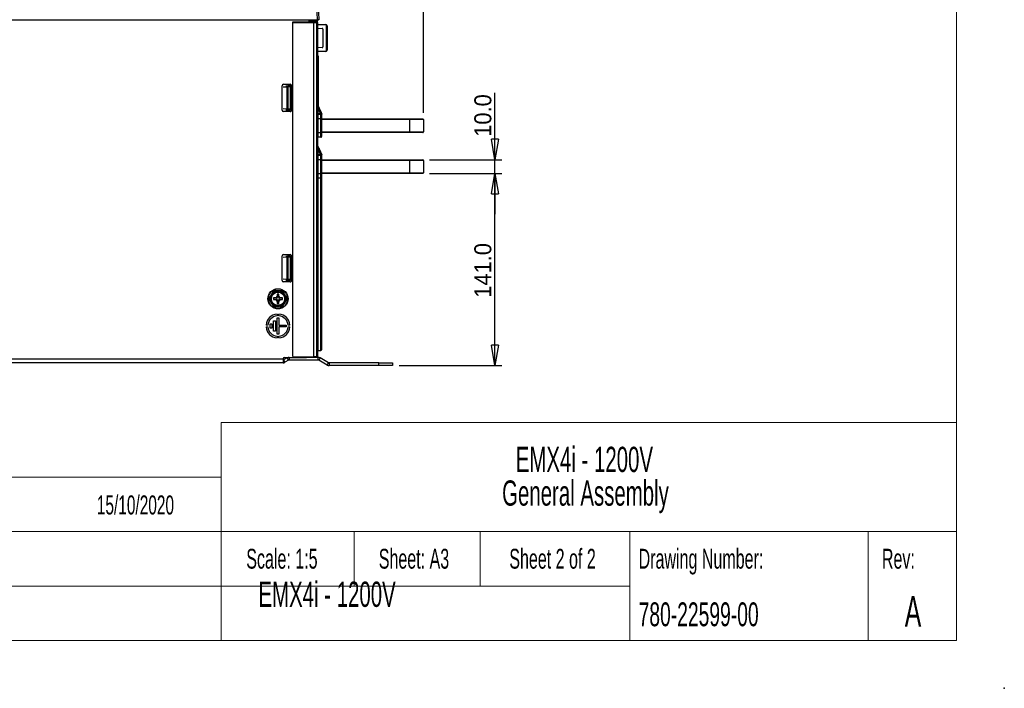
# Paper-space layout 'Sheet1' of a CAD drawing. Header units: millimetres. Extents: x 0 to 420, y 0 to 297.
# Tile 79 of 135: x 275 to 420, y 0 to 98. Entities that reach past the tile are written whole.
import ezdxf

# ---------------------------------------------------------------- set-up
doc = ezdxf.new("R2010")
doc.units = ezdxf.units.MM
doc.header["$PDSIZE"] = -1
doc.layers.add('SLD-0', color=179, linetype='Continuous')
doc.styles.add('SLDTEXTSTYLE0', font='TXT', dxfattribs={"width": 0.605})
doc.styles.add('SLDTEXTSTYLE1', font='TXT', dxfattribs={"width": 0.75})
doc.styles.add('SLDTEXTSTYLE3', font='TXT', dxfattribs={"width": 0.96})
doc.dimstyles.new('SLDDIMSTYLE1', dxfattribs={"dimtxt": 2.5, "dimasz": 3.302, "dimexe": 0, "dimexo": 0.0625, "dimtad": 1, "dimdec": 1, "dimlfac": 5, "dimrnd": 1e-09, "dimzin": 4, "dimdsep": 46, "dimtxsty": 'SLDTEXTSTYLE1', "dimblk1": 'NONE', "dimblk2": 'NONE', "dimsah": 1, "dimcen": 0.09, "dimadec": 0, "dimazin": 1, "dimtfac": 1, "dimtofl": 0, "dimtmove": 0, "dimatfit": 3, "dimldrblk": 'NONE', "dimfxl": 1, "dimfrac": 2, "dimtolj": 1, "dimtzin": 12, "dimarcsym": 0})

# ---------------------------------------------------------------- blocks, each defined once
blk = doc.blocks.new('SW_NOTE_0_1')
at = {"layer": 'SLD-0', "color": 0, "insert": (69.67, 23.87), "char_height": 18.5208, "attachment_point": 2, "style": 'SLDTEXTSTYLE0'}
blk.add_mtext('EMX4i - 1200V', dxfattribs=at)
blk = doc.blocks.new('SW_NOTE_0_2')
at = {"layer": 'SLD-0', "color": 0, "insert": (87.54, 23.87), "char_height": 18.5208, "attachment_point": 2, "style": 'SLDTEXTSTYLE0'}
blk.add_mtext('General Assembly', dxfattribs=at)
blk = doc.blocks.new('SW_NOTE_0')
at = {"layer": 'SLD-0', "color": 179}
for name, p in [('SW_NOTE_0_1', (-0.19, -1.39)), ('SW_NOTE_0_2', (-17.27, -26.08))]:
    blk.add_blockref(name, p, dxfattribs=at)
blk = doc.blocks.new('_D_16')
at = {"layer": 'SLD-0', "color": 179}
for p, q in [((202.28, 84.48), (202.28, 118.81)), ((334.68, 84.48), (334.68, 118.81)), ((202.28, 117.81), (205.28, 118.31)), ((205.28, 117.31), (202.28, 117.81)), ((202.28, 117.81), (205.28, 117.81)), ((202.28, 117.81), (334.68, 117.81)), ((205.28, 117.31), (205.28, 118.31)), ((331.68, 118.31), (334.68, 117.81)), ((331.68, 118.31), (331.68, 117.31)), ((334.68, 117.81), (331.68, 117.31)), ((334.68, 117.81), (331.68, 117.81))]:
    blk.add_line(p, q, dxfattribs=at)
at = {"layer": 'SLD-0', "color": 179, "insert": (264.32, 120.84), "char_height": 2.5, "attachment_point": 1, "style": 'SLDTEXTSTYLE3'}
blk.add_mtext('662.0', dxfattribs=at)
blk = doc.blocks.new('_None')
blk = doc.blocks.new('_D_19')
at = {"layer": 'SLD-0', "color": 179}
for p, q in [((335.58, 75.58), (346.19, 75.58)), ((344.69, 72.58), (345.19, 75.58)), ((345.19, 75.58), (345.69, 72.58)), ((345.19, 75.58), (345.19, 72.58)), ((345.19, 47.38), (345.19, 75.58)), ((344.69, 72.58), (345.69, 72.58)), ((345.19, 47.38), (344.69, 50.38)), ((345.69, 50.38), (344.69, 50.38)), ((345.69, 50.38), (345.19, 47.38)), ((345.19, 47.38), (345.19, 50.38)), ((331.13, 47.38), (346.19, 47.38))]:
    blk.add_line(p, q, dxfattribs=at)
at = {"layer": 'SLD-0', "color": 179, "insert": (342.16, 57.32), "char_height": 2.5, "attachment_point": 1, "rotation": 90, "style": 'SLDTEXTSTYLE3'}
blk.add_mtext('141.0', dxfattribs=at)
blk = doc.blocks.new('_D_20')
at = {"layer": 'SLD-0', "color": 179}
for p, q in [((345.19, 77.58), (345.19, 87.42)), ((345.19, 77.58), (344.69, 80.58)), ((345.69, 80.58), (344.69, 80.58)), ((345.69, 80.58), (345.19, 77.58)), ((345.19, 77.58), (345.19, 80.58)), ((335.58, 77.58), (346.19, 77.58)), ((345.19, 75.58), (345.19, 77.58)), ((335.58, 75.58), (346.19, 75.58)), ((344.69, 72.58), (345.19, 75.58)), ((345.19, 75.58), (345.69, 72.58)), ((345.19, 75.58), (345.19, 72.58)), ((345.19, 75.58), (345.19, 69.58)), ((344.69, 72.58), (345.69, 72.58))]:
    blk.add_line(p, q, dxfattribs=at)
at = {"layer": 'SLD-0', "color": 179, "insert": (342.16, 80.95), "char_height": 2.5, "attachment_point": 1, "rotation": 90, "style": 'SLDTEXTSTYLE3'}
blk.add_mtext('10.0', dxfattribs=at)

psp = doc.layouts.new('Sheet1')

# ---------------------------------------------------------------- linework, layer by layer
at = {"layer": 'SLD-0', "color": 179, "linetype": 'Continuous', "lineweight": 18}
for p, q in [((413, 290), (413, 7)), ((305, 39), (413, 39)), ((305, 39), (305, 7)), ((245, 31), (305, 31)), ((245, 23), (413, 23)), ((324.5, 23), (324.5, 15)), ((343, 23), (343, 15)), ((365, 15), (365, 23)), ((400, 15), (400, 23)), ((245, 15), (365, 15)), ((365, 15), (365, 7)), ((400, 15), (400, 7)), ((7, 7), (413, 7))]:
    psp.add_line(p, q, dxfattribs=at)
at = {"layer": 'SLD-0', "color": 179, "linetype": 'Continuous', "lineweight": 25}
for p, q in [((319.128, 98.106), (319.013, 100.286)), ((319.213, 100.286), (319.327, 98.106)), ((226.727, 98.106), (319.128, 98.106)), ((315.527, 97.83), (318.527, 97.856)), ((315.527, 97.63), (315.527, 97.83)), ((318.527, 97.656), (315.527, 97.63)), ((315.527, 48.682), (315.527, 97.63)), ((317.927, 97.851), (317.927, 98.106)), ((318.027, 97.952), (317.927, 97.952)), ((318.027, 97.952), (318.527, 97.956)), ((318.527, 97.956), (318.527, 98.106)), ((318.527, 97.956), (318.527, 97.856)), ((318.527, 97.956), (319.028, 97.952)), ((318.527, 97.856), (319.028, 97.852)), ((318.527, 97.656), (318.527, 97.656)), ((319.028, 97.652), (318.527, 97.656)), ((318.527, 97.656), (318.527, 48.656)), ((319.127, 97.952), (319.028, 97.952)), ((319.028, 48.682), (319.028, 97.652)), ((319.127, 97.652), (319.028, 97.652)), ((319.127, 98.106), (319.127, 97.952)), ((319.127, 97.752), (319.127, 97.952)), ((319.127, 97.752), (319.127, 97.652)), ((319.127, 97.652), (319.127, 48.688)), ((319.127, 97.468), (320.329, 97.458)), ((320.334, 97.358), (319.127, 97.368)), ((319.127, 96.898), (319.833, 96.861)), ((319.327, 98.106), (319.128, 98.106)), ((320.433, 93.654), (320.433, 97.258)), ((320.433, 97.258), (320.527, 97.258)), ((320.527, 97.258), (320.527, 93.654)), ((319.927, 96.761), (319.927, 94.151)), ((319.127, 95.036), (319.146, 95.03)), ((319.833, 94.051), (319.127, 94.014)), ((319.146, 94.015), (319.146, 95.03)), ((319.146, 94.865), (319.146, 95.03)), ((319.146, 94.015), (319.146, 94.865)), ((319.127, 93.544), (320.334, 93.554)), ((320.329, 93.454), (319.127, 93.444)), ((319.146, 93.41), (319.127, 93.41)), ((319.227, 92.85), (319.127, 92.852)), ((319.227, 92.752), (319.127, 92.752)), ((319.146, 93.41), (319.146, 93.444)), ((319.227, 92.85), (319.227, 92.752)), ((319.227, 92.752), (319.227, 88.654)), ((320.433, 93.654), (320.527, 93.654)), ((313.927, 84.856), (313.927, 88.456)), ((314.127, 88.656), (315.127, 88.656)), ((314.482, 88.444), (314.771, 88.459)), ((314.682, 88.298), (314.686, 88.335)), ((314.682, 88.26), (314.682, 88.298)), ((314.682, 85.053), (314.682, 88.26)), ((314.682, 88.26), (314.78, 88.26)), ((314.686, 88.335), (314.694, 88.369)), ((314.694, 88.369), (314.705, 88.399)), ((314.705, 88.399), (314.718, 88.424)), ((314.718, 88.424), (314.735, 88.443)), ((314.735, 88.443), (314.752, 88.455)), ((314.752, 88.455), (314.771, 88.459)), ((314.771, 88.459), (315.127, 88.478)), ((315.127, 88.278), (314.78, 88.26)), ((314.78, 88.26), (314.78, 85.053)), ((315.127, 88.478), (315.127, 88.278)), ((315.127, 88.278), (315.127, 85.035)), ((315.327, 88.456), (315.327, 84.856)), ((319.227, 88.654), (319.127, 88.652)), ((319.227, 88.654), (319.227, 85.454)), ((319.127, 85.672), (319.764, 84.288)), ((319.131, 85.568), (319.132, 85.562)), ((319.131, 85.568), (319.662, 84.414)), ((319.132, 85.562), (319.134, 85.544)), ((319.134, 85.544), (319.137, 85.515)), ((319.137, 85.515), (319.142, 85.476)), ((319.142, 85.476), (319.147, 85.428)), ((319.147, 85.428), (319.153, 85.374)), ((319.153, 85.374), (319.16, 85.314)), ((319.305, 85.381), (319.261, 85.381)), ((319.305, 85.381), (319.261, 85.381)), ((315.127, 84.656), (314.127, 84.656)), ((314.771, 84.853), (314.482, 84.868)), ((314.682, 85.053), (314.78, 85.053)), ((314.682, 85.014), (314.682, 85.053)), ((314.686, 84.977), (314.682, 85.014)), ((314.694, 84.943), (314.686, 84.977)), ((314.705, 84.913), (314.694, 84.943)), ((314.718, 84.888), (314.705, 84.913)), ((314.735, 84.87), (314.718, 84.888)), ((314.752, 84.858), (314.735, 84.87)), ((314.771, 84.853), (314.752, 84.858)), ((315.127, 84.834), (314.771, 84.853)), ((314.78, 85.053), (315.127, 85.035)), ((315.127, 85.035), (315.127, 84.834)), ((319.127, 85.252), (319.167, 85.252)), ((319.127, 84.376), (319.167, 84.376)), ((319.16, 85.314), (319.162, 85.293)), ((319.167, 85.252), (319.167, 84.376)), ((319.572, 84.372), (319.167, 85.252)), ((319.167, 84.376), (319.572, 84.372)), ((319.167, 84.276), (319.628, 84.272)), ((319.434, 85.1), (319.39, 85.1)), ((319.536, 84.879), (319.492, 84.879)), ((319.618, 84.7), (319.574, 84.7)), ((319.662, 84.414), (319.679, 84.377)), ((319.721, 84.476), (319.677, 84.476)), ((319.721, 84.476), (319.677, 84.476)), ((319.679, 84.377), (319.695, 84.341)), ((319.695, 84.341), (319.711, 84.308)), ((319.711, 84.308), (319.724, 84.278)), ((319.764, 84.288), (319.727, 84.271)), ((319.727, 84.271), (319.727, 84.172)), ((319.727, 84.172), (319.727, 83.572)), ((319.127, 83.576), (319.167, 83.576)), ((319.167, 83.576), (319.167, 81.576)), ((319.628, 83.572), (319.167, 83.576)), ((319.628, 81.581), (319.628, 83.572)), ((319.727, 83.572), (319.628, 83.572)), ((319.727, 83.575), (332.681, 83.575)), ((319.727, 83.572), (319.727, 81.581)), ((332.681, 83.575), (334.581, 83.575)), ((332.681, 83.575), (332.681, 83.475)), ((334.681, 83.475), (332.681, 83.475)), ((332.681, 81.675), (332.681, 83.475)), ((334.681, 83.475), (334.681, 81.675)), ((319.127, 81.576), (319.167, 81.576)), ((319.167, 81.576), (319.628, 81.581)), ((319.727, 81.581), (319.628, 81.581)), ((319.727, 81.581), (319.727, 80.981)), ((332.681, 81.575), (319.727, 81.575)), ((332.681, 81.675), (334.681, 81.675)), ((332.681, 81.675), (332.681, 81.575)), ((334.581, 81.575), (332.681, 81.575)), ((319.127, 79.672), (319.764, 78.288)), ((319.127, 79.576), (319.127, 79.576)), ((319.131, 79.568), (319.132, 79.562)), ((319.131, 79.568), (319.662, 78.414)), ((319.132, 79.562), (319.134, 79.544)), ((319.134, 79.544), (319.137, 79.515)), ((319.628, 80.881), (319.167, 80.877)), ((319.127, 79.252), (319.167, 79.252)), ((319.127, 78.376), (319.167, 78.376)), ((319.137, 79.515), (319.142, 79.476)), ((319.142, 79.476), (319.147, 79.428)), ((319.147, 79.428), (319.153, 79.374)), ((319.153, 79.374), (319.16, 79.314)), ((319.16, 79.314), (319.162, 79.293)), ((319.167, 79.252), (319.167, 78.376)), ((319.572, 78.372), (319.167, 79.252)), ((319.167, 78.376), (319.572, 78.372)), ((319.167, 78.276), (319.628, 78.272)), ((319.305, 79.381), (319.261, 79.381)), ((319.311, 79.369), (319.266, 79.37)), ((319.428, 79.113), (319.384, 79.113)), ((319.527, 78.899), (319.483, 78.899)), ((319.616, 78.704), (319.572, 78.704)), ((319.662, 78.414), (319.679, 78.377)), ((319.721, 78.476), (319.677, 78.476)), ((319.721, 78.476), (319.677, 78.476)), ((319.679, 78.377), (319.695, 78.341)), ((319.695, 78.341), (319.711, 78.308)), ((319.711, 78.308), (319.724, 78.278)), ((319.764, 78.288), (319.727, 78.271)), ((319.727, 78.271), (319.727, 78.172)), ((319.727, 78.172), (319.727, 77.572)), ((319.127, 77.576), (319.167, 77.576)), ((319.167, 77.576), (319.167, 75.576)), ((319.628, 77.572), (319.167, 77.576)), ((319.628, 75.581), (319.628, 77.572)), ((319.727, 77.572), (319.628, 77.572)), ((319.727, 77.575), (332.68, 77.575)), ((319.727, 77.572), (319.727, 75.581)), ((332.68, 77.575), (334.58, 77.575)), ((332.68, 77.575), (332.68, 77.475)), ((334.68, 77.475), (332.68, 77.475)), ((332.68, 75.675), (332.68, 77.475)), ((334.68, 77.475), (334.68, 75.675)), ((319.127, 75.576), (319.167, 75.576)), ((319.167, 75.576), (319.628, 75.581)), ((319.727, 75.581), (319.628, 75.581)), ((319.727, 75.581), (319.727, 74.981)), ((332.68, 75.575), (319.727, 75.575)), ((332.68, 75.675), (334.68, 75.675)), ((332.68, 75.675), (332.68, 75.575)), ((334.58, 75.575), (332.68, 75.575)), ((319.628, 74.881), (319.167, 74.877)), ((319.727, 74.981), (319.727, 49.681)), ((314.127, 63.656), (315.127, 63.656)), ((313.927, 59.856), (313.927, 63.456)), ((314.482, 63.444), (314.771, 63.459)), ((314.682, 63.298), (314.686, 63.335)), ((314.682, 63.26), (314.682, 63.298)), ((314.682, 63.26), (314.78, 63.26)), ((314.682, 60.053), (314.682, 63.26)), ((314.686, 63.335), (314.694, 63.369)), ((314.694, 63.369), (314.705, 63.399)), ((314.705, 63.399), (314.718, 63.424)), ((314.718, 63.424), (314.735, 63.443)), ((314.735, 63.443), (314.752, 63.455)), ((314.752, 63.455), (314.771, 63.459)), ((314.771, 63.459), (315.127, 63.478)), ((315.127, 63.278), (314.78, 63.26)), ((314.78, 63.26), (314.78, 60.053)), ((315.127, 63.478), (315.127, 63.278)), ((315.127, 63.278), (315.127, 60.035)), ((315.327, 63.456), (315.327, 59.856)), ((315.127, 59.656), (314.127, 59.656)), ((314.771, 59.853), (314.482, 59.868)), ((314.682, 60.053), (314.78, 60.053)), ((314.682, 60.014), (314.682, 60.053)), ((314.686, 59.977), (314.682, 60.014)), ((314.694, 59.943), (314.686, 59.977)), ((314.705, 59.913), (314.694, 59.943)), ((314.718, 59.888), (314.705, 59.913)), ((314.735, 59.87), (314.718, 59.888)), ((314.752, 59.858), (314.735, 59.87)), ((314.771, 59.853), (314.752, 59.858)), ((315.127, 59.834), (314.771, 59.853)), ((314.78, 60.053), (315.127, 60.035)), ((315.127, 60.035), (315.127, 59.834)), ((312.602, 58.277), (312.306, 57.764)), ((313.327, 58.354), (312.735, 58.354)), ((313.447, 57.854), (313.207, 57.854)), ((313.207, 57.854), (313.207, 57.394)), ((313.242, 57.819), (313.207, 57.854)), ((313.412, 57.819), (313.447, 57.854)), ((313.447, 57.394), (313.447, 57.854)), ((314.349, 57.764), (314.053, 58.277)), ((312.306, 57.764), (312.009, 57.251)), ((312.009, 57.097), (312.306, 56.584)), ((312.306, 56.584), (312.602, 56.071)), ((313.107, 57.294), (312.647, 57.294)), ((312.647, 57.294), (312.647, 57.054)), ((312.682, 57.259), (312.647, 57.294)), ((312.682, 57.089), (312.647, 57.054)), ((312.647, 57.054), (313.107, 57.054)), ((312.682, 57.259), (312.682, 57.089)), ((313.107, 57.259), (312.682, 57.259)), ((312.682, 57.089), (313.107, 57.089)), ((313.203, 57.365), (313.045, 57.457)), ((313.045, 57.457), (313.136, 57.298)), ((313.2, 57.301), (313.045, 57.457)), ((313.136, 57.05), (313.045, 56.891)), ((313.2, 57.047), (313.045, 56.891)), ((313.045, 56.891), (313.203, 56.983)), ((313.107, 57.259), (313.107, 57.294)), ((313.107, 57.089), (313.107, 57.054)), ((313.242, 57.394), (313.207, 57.394)), ((313.207, 56.954), (313.207, 56.494)), ((313.242, 56.954), (313.207, 56.954)), ((313.242, 56.529), (313.207, 56.494)), ((313.207, 56.494), (313.447, 56.494)), ((313.242, 57.819), (313.242, 57.394)), ((313.412, 57.819), (313.242, 57.819)), ((313.242, 56.954), (313.242, 56.529)), ((313.242, 56.529), (313.412, 56.529)), ((313.412, 57.394), (313.412, 57.819)), ((313.412, 57.394), (313.447, 57.394)), ((313.412, 56.954), (313.447, 56.954)), ((313.412, 56.529), (313.412, 56.954)), ((313.412, 56.529), (313.447, 56.494)), ((313.447, 56.494), (313.447, 56.954)), ((313.61, 57.457), (313.452, 57.365)), ((313.452, 56.983), (313.61, 56.891)), ((313.454, 57.301), (313.61, 57.457)), ((313.454, 57.047), (313.61, 56.891)), ((313.519, 57.298), (313.61, 57.457)), ((313.61, 56.891), (313.519, 57.05)), ((314.007, 57.294), (313.547, 57.294)), ((313.547, 57.259), (313.547, 57.294)), ((313.972, 57.259), (313.547, 57.259)), ((313.547, 57.089), (313.547, 57.054)), ((313.547, 57.089), (313.972, 57.089)), ((313.547, 57.054), (314.007, 57.054)), ((313.972, 57.259), (314.007, 57.294)), ((313.972, 57.089), (313.972, 57.259)), ((313.972, 57.089), (314.007, 57.054)), ((314.007, 57.054), (314.007, 57.294)), ((314.053, 56.071), (314.349, 56.584)), ((314.646, 57.251), (314.349, 57.764)), ((314.349, 56.584), (314.646, 57.097)), ((314.746, 56.995), (314.597, 57.014)), ((314.677, 57.174), (314.757, 57.174)), ((312.735, 55.994), (313.327, 55.994)), ((312.677, 53.917), (312.937, 53.917)), ((312.677, 52.431), (312.677, 53.917)), ((312.937, 53.917), (312.937, 52.431)), ((313.197, 54.929), (313.197, 54.668)), ((313.197, 54.367), (313.457, 54.367)), ((313.197, 51.981), (313.197, 54.367)), ((313.457, 54.668), (313.457, 54.929)), ((313.457, 54.367), (313.457, 53.304)), ((311.833, 53.304), (311.572, 53.304)), ((311.572, 53.044), (311.833, 53.044)), ((312.166, 53.474), (312.426, 53.474)), ((312.166, 52.874), (312.166, 53.474)), ((312.426, 52.874), (312.166, 52.874)), ((312.426, 53.474), (312.426, 52.874)), ((312.937, 52.431), (312.677, 52.431)), ((313.457, 53.304), (314.52, 53.304)), ((313.457, 53.044), (313.457, 51.981)), ((314.52, 53.044), (313.457, 53.044)), ((314.52, 53.304), (314.52, 53.044)), ((315.083, 53.304), (314.822, 53.304)), ((314.822, 53.044), (315.083, 53.044)), ((313.457, 51.981), (313.197, 51.981)), ((313.197, 51.68), (313.197, 51.419)), ((313.457, 51.419), (313.457, 51.68)), ((319.167, 49.577), (319.628, 49.581)), ((314.066, 48.335), (222.897, 48.335)), ((314.066, 47.775), (222.897, 47.775)), ((314.066, 48.335), (314.066, 48.375)), ((314.066, 48.335), (314.066, 47.775)), ((314.672, 48.5), (314.146, 48.197)), ((314.146, 48.197), (314.346, 47.85)), ((314.266, 48.575), (317.527, 48.575)), ((314.872, 48.154), (314.346, 47.85)), ((314.872, 48.154), (314.672, 48.5)), ((314.952, 48.575), (314.952, 48.175)), ((319.252, 48.175), (314.952, 48.175)), ((315.527, 48.682), (318.527, 48.656)), ((319.252, 48.575), (317.527, 48.575)), ((319.028, 48.682), (318.527, 48.656)), ((319.048, 48.683), (319.028, 48.682)), ((319.066, 48.684), (319.048, 48.683)), ((319.083, 48.685), (319.066, 48.684)), ((319.098, 48.686), (319.083, 48.685)), ((319.111, 48.687), (319.098, 48.686)), ((319.12, 48.687), (319.111, 48.687)), ((319.126, 48.688), (319.12, 48.687)), ((319.127, 48.688), (319.126, 48.688)), ((319.252, 48.175), (319.252, 48.575)), ((319.532, 48.5), (319.332, 48.154)), ((320.55, 47.45), (319.332, 48.154)), ((320.75, 47.797), (319.532, 48.5)), ((320.55, 47.45), (320.75, 47.797)), ((320.83, 47.775), (320.83, 47.375)), ((328.127, 47.775), (320.83, 47.775)), ((328.127, 47.375), (328.127, 47.775)), ((328.127, 47.775), (330.127, 47.775)), ((330.127, 47.775), (330.127, 47.375)), ((328.127, 47.375), (320.83, 47.375)), ((330.127, 47.375), (328.127, 47.375))]:
    psp.add_line(p, q, dxfattribs=at)
at = {"layer": 'SLD-0', "color": 8, "linetype": 'Continuous', "lineweight": 25}
for p, q in [((318.027, 98.106), (318.027, 97.952)), ((319.028, 97.952), (319.028, 98.106)), ((314.682, 88.26), (314.092, 88.229)), ((314.092, 85.084), (314.682, 85.053)), ((332.681, 83.475), (319.727, 83.475)), ((319.727, 81.675), (332.681, 81.675)), ((332.68, 77.475), (319.727, 77.475)), ((319.727, 75.675), (332.68, 75.675)), ((319.167, 74.877), (319.167, 62.376)), ((319.628, 62.376), (319.628, 74.881)), ((314.682, 63.26), (314.092, 63.229)), ((319.167, 62.376), (319.167, 49.577)), ((319.628, 49.581), (319.628, 62.376)), ((314.092, 60.084), (314.682, 60.053))]:
    psp.add_line(p, q, dxfattribs=at)
at = {"layer": 'SLD-0', "color": 179, "linetype": 'Continuous', "lineweight": 25}
for radius in [1.478, 1.08, 0.976]:
    psp.add_circle((313.327, 57.174), radius, dxfattribs=at)
for centre, radius, start, end in [((319.027, 97.752), 0.1, 0, 89.50029), ((319.853, 97.387), 0.482, 356.53636, 8.46023), ((320.327, 97.258), 0.2, 0, 89.50052), ((320.333, 97.258), 0.1, 359.99967, 89.49981), ((319.827, 96.761), 0.1, 0, 87), ((319.827, 94.151), 0.1, 273, 0), ((320.327, 93.654), 0.2, 270.49949, 359.99962), ((319.853, 93.525), 0.482, 351.54003, 3.46333), ((320.333, 93.654), 0.1, 270.5, 359.99923), ((314.127, 88.456), 0.2, 90.00016, 180), ((320.502, 88.609), 5.733, 181.50093, 183.49903), ((315.127, 88.456), 0.2, 0.00041, 90), ((314.127, 84.856), 0.2, 180, 270), ((320.503, 84.703), 5.734, 176.50115, 178.49889), ((315.127, 84.856), 0.2, 269.99956, 0), ((319.167, 84.316), 0.04, 180, 269.5), ((670.726, 83.926), 351.559, 179.94296, 180.05704), ((316.744, 90.583), 6.824, 294.47957, 295.31259), ((319.627, 84.172), 0.1, 0.00002, 89.5), ((334.581, 83.475), 0.1, 0, 90), ((334.581, 81.675), 0.1, 270, 0), ((319.167, 80.837), 0.04, 90.5, 180), ((319.627, 80.981), 0.1, 270.5, 0.00005), ((319.167, 78.316), 0.04, 180, 269.5), ((670.726, 77.926), 351.559, 179.94296, 180.05704), ((316.779, 84.506), 6.74, 294.47592, 295.31936), ((319.627, 78.172), 0.1, 359.99988, 89.5), ((334.58, 77.475), 0.1, 359.99995, 89.99966), ((334.58, 75.675), 0.1, 270, 359.99956), ((319.167, 74.837), 0.04, 90.5, 180), ((319.627, 74.981), 0.1, 270.5, 359.99991), ((314.127, 63.456), 0.2, 90.00016, 180), ((315.127, 63.456), 0.2, 359.99998, 90), ((320.503, 63.61), 5.733, 181.50102, 183.49894), ((314.127, 59.856), 0.2, 180, 270), ((320.502, 59.703), 5.733, 176.50099, 178.49905), ((315.127, 59.856), 0.2, 269.99956, 0), ((313.327, 57.174), 1.18, 90, 150), ((313.327, 57.174), 1.32, 116.65799, 123.34201), ((313.327, 57.174), 1.35, 119.06442, 120.93558), ((313.327, 57.174), 1.18, 30, 90), ((313.327, 57.174), 1.32, 56.65799, 63.34206), ((313.327, 57.174), 1.35, 59.06442, 60.93558), ((313.327, 57.174), 1.35, 179.06442, 180.93558), ((313.327, 57.174), 1.32, 176.65799, 183.34201), ((313.327, 57.174), 1.18, 150, 210), ((313.327, 57.174), 1.18, 210, 270), ((313.107, 57.394), 0.135, 270, 359.99987), ((313.107, 57.394), 0.1, 270, 286.70147), ((313.107, 56.954), 0.135, 0, 89.99998), ((313.107, 56.954), 0.1, 73.29827, 89.99997), ((313.107, 57.394), 0.1, 343.29827, 359.99983), ((313.107, 56.954), 0.1, 0, 16.70173), ((313.327, 57.174), 1.18, 270, 330), ((313.547, 57.394), 0.135, 180, 269.99939), ((313.547, 56.954), 0.135, 90.00061, 180.00013), ((313.547, 57.394), 0.1, 180, 196.70179), ((313.547, 56.954), 0.1, 163.29827, 180.00017), ((313.547, 57.394), 0.1, 253.29827, 269.99917), ((313.547, 56.954), 0.1, 90, 106.70221), ((313.327, 57.174), 1.18, 330, 30), ((313.327, 57.174), 1.32, 356.65799, 3.34201), ((313.327, 57.174), 1.35, 359.06442, 0.93558), ((313.327, 57.174), 1.32, 236.65799, 243.34201), ((313.327, 57.174), 1.35, 239.06442, 240.93558), ((313.327, 57.174), 1.32, 296.65799, 303.34195), ((313.327, 57.174), 1.35, 299.06442, 300.93558), ((313.327, 53.174), 1.76, 94.23593, 175.76407), ((313.327, 53.174), 1.5, 94.97187, 175.02812), ((313.327, 53.174), 1.76, 4.23593, 85.76407), ((313.327, 53.174), 1.5, 4.97187, 85.02818), ((313.327, 53.174), 1.76, 184.23594, 265.76407), ((313.327, 53.174), 1.5, 184.97187, 265.02813), ((313.327, 53.174), 1.76, 274.23593, 355.76407), ((313.327, 53.174), 1.5, 274.97187, 355.02812), ((319.167, 49.537), 0.04, 90.5, 180), ((319.627, 49.681), 0.1, 270.5, 0), ((314.266, 48.375), 0.2, 90.00014, 180), ((314.066, 48.335), 0.16, 270.00032, 300.00027), ((314.066, 48.335), 0.56, 270, 300.00015), ((314.952, 48.015), 0.56, 89.99987, 120), ((314.952, 48.015), 0.16, 89.99956, 120.00004), ((317.527, 49.575), 1, 270, 293.93687), ((319.252, 48.015), 0.56, 60, 90.00017), ((319.252, 48.015), 0.16, 60.00011, 90.00061), ((320.83, 47.935), 0.16, 240, 270), ((320.83, 47.935), 0.56, 239.9999, 270)]:
    psp.add_arc(centre, radius, start, end, dxfattribs=at)
for centre, major_axis, ratio, start_param, end_param in [((318.027, 97.952), (0.001, 0.1), 0.0087235, 1.5710247, 3.1417449), ((319.027, 97.952), (-0.001, 0.1), 0.0087235, 3.1408527, 4.7121606), ((319.027, 97.652), (0.001, 0.2), 0.0043632, 4.7124461, 6.2837535), ((319.167, 84.376), (0, 0.1), 0.0034904, 1.5708542, 3.1415744), ((319.571, 84.372), (-0.093, 0.101), 0.00463, 4.0472025, 4.7079578), ((319.627, 84.372), (-0.001, 0.1), 0.0087235, 3.1414404, 4.0514051), ((319.627, 83.572), (0.001, 0.7), 0.0012465, 4.7124558, 6.283176), ((319.167, 81.577), (0, 0.7), 0.0004986, 1.5708782, 3.1415973), ((319.627, 81.581), (-0.001, 0.7), 0.0012465, 3.141602, 4.7123222), ((319.167, 78.376), (0, 0.1), 0.0034904, 1.5708526, 3.1415744), ((319.571, 78.372), (-0.093, 0.101), 0.00463, 4.0472025, 4.7079578), ((319.627, 78.372), (-0.001, 0.1), 0.0087235, 3.1414404, 4.0514051), ((319.627, 77.572), (0.001, 0.7), 0.0012465, 4.7124558, 6.283176), ((319.167, 75.577), (0, 0.7), 0.0004986, 1.5708785, 3.1415973), ((319.627, 75.581), (-0.001, 0.7), 0.0012465, 3.141602, 4.7123222), ((313.185, 57.439), (0.14, 0.081), 0.8335913, 3.9450804, 4.3627767), ((313.185, 56.909), (0.14, -0.081), 0.8335913, 1.9204086, 2.3381012), ((313.063, 57.316), (0.081, 0.14), 0.8335913, 5.0620013, 5.4796939), ((313.063, 57.032), (-0.081, 0.14), 0.8335913, 3.9450841, 4.3627767), ((313.592, 57.316), (-0.081, 0.14), 0.8335913, 0.8034869, 1.221184), ((313.592, 57.032), (0.081, 0.14), 0.8335913, 1.9204086, 2.3381012), ((313.47, 57.439), (0.14, -0.081), 0.8335913, 5.0620013, 5.4796939), ((313.47, 56.909), (0.14, 0.081), 0.8335913, 0.803497, 1.221184)]:
    psp.add_ellipse(centre, major_axis=major_axis, ratio=ratio, start_param=start_param, end_param=end_param, dxfattribs=at)
for points, knots in [([(318.527, 97.656), (318.527, 97.671), (318.527, 97.709), (318.527, 97.765), (318.528, 97.816), (318.529, 97.85), (318.528, 97.854), (318.527, 97.856)], [0, 0, 0, 0, 0.1442979, 0.3590135, 0.5737664, 0.7868073, 1, 1, 1, 1]), ([(319.127, 85.576), (319.128, 85.575), (319.128, 85.574), (319.13, 85.57), (319.131, 85.568), (319.131, 85.568)], [0, 0, 0, 0, 0.663849, 0.9706919, 1, 1, 1, 1]), ([(319.434, 85.1), (319.418, 85.136), (319.387, 85.203), (319.348, 85.289), (319.319, 85.351), (319.307, 85.378), (319.306, 85.38), (319.305, 85.381)], [0, 0, 0, 0, 0.24693774, 0.46156152, 0.67595531, 0.88210206, 1, 1, 1, 1]), ([(319.536, 84.879), (319.533, 84.885), (319.527, 84.898), (319.508, 84.94), (319.481, 85), (319.454, 85.056), (319.438, 85.092), (319.434, 85.1)], [0, 0, 0, 0, 0.2138368, 0.4264266, 0.6386988, 0.9170225, 1, 1, 1, 1]), ([(319.618, 84.7), (319.608, 84.723), (319.587, 84.767), (319.561, 84.825), (319.545, 84.859), (319.538, 84.874), (319.536, 84.879)], [0, 0, 0, 0, 0.3085236, 0.5814842, 0.854552, 1, 1, 1, 1]), ([(319.721, 84.476), (319.72, 84.478), (319.718, 84.483), (319.701, 84.521), (319.675, 84.577), (319.646, 84.639), (319.627, 84.681), (319.618, 84.7)], [0, 0, 0, 0, 0.2229952, 0.4355525, 0.6488214, 0.842398, 1, 1, 1, 1]), ([(319.724, 84.278), (319.72, 84.284), (319.713, 84.296), (319.689, 84.307), (319.66, 84.312), (319.639, 84.312), (319.629, 84.31), (319.629, 84.31)], [0, 0, 0, 0, 0.2538661, 0.5076982, 0.7626947, 0.9907092, 1, 1, 1, 1]), ([(319.724, 84.278), (319.725, 84.276), (319.727, 84.272), (319.727, 84.271), (319.727, 84.271)], [0, 0, 0, 0, 0.5119598, 1, 1, 1, 1]), ([(319.127, 79.576), (319.128, 79.575), (319.128, 79.574), (319.13, 79.57), (319.131, 79.568), (319.131, 79.568)], [0, 0, 0, 0, 0.663878, 0.9706907, 1, 1, 1, 1]), ([(319.428, 79.113), (319.412, 79.149), (319.384, 79.21), (319.35, 79.284), (319.326, 79.335), (319.312, 79.365), (319.311, 79.368), (319.311, 79.369)], [0, 0, 0, 0, 0.23683779, 0.41067157, 0.55331516, 0.74065638, 1, 1, 1, 1]), ([(319.527, 78.899), (319.522, 78.909), (319.514, 78.927), (319.489, 78.982), (319.46, 79.045), (319.439, 79.09), (319.428, 79.113)], [0, 0, 0, 0, 0.2906197, 0.5268118, 0.762464, 1, 1, 1, 1]), ([(319.616, 78.704), (319.605, 78.73), (319.581, 78.782), (319.551, 78.847), (319.535, 78.881), (319.528, 78.895), (319.527, 78.899)], [0, 0, 0, 0, 0.3101973, 0.6359551, 0.9156026, 1, 1, 1, 1]), ([(319.721, 78.476), (319.72, 78.478), (319.719, 78.48), (319.704, 78.513), (319.68, 78.566), (319.649, 78.632), (319.627, 78.682), (319.616, 78.704)], [0, 0, 0, 0, 0.2794871, 0.4516464, 0.6245764, 0.8303379, 1, 1, 1, 1]), ([(319.724, 78.278), (319.72, 78.284), (319.713, 78.296), (319.689, 78.307), (319.66, 78.312), (319.639, 78.312), (319.629, 78.31), (319.629, 78.31)], [0, 0, 0, 0, 0.2538559, 0.5076971, 0.7626962, 0.9907119, 1, 1, 1, 1]), ([(319.724, 78.278), (319.725, 78.276), (319.727, 78.272), (319.727, 78.271), (319.727, 78.271)], [0, 0, 0, 0, 0.5119536, 1, 1, 1, 1]), ([(314.757, 57.174), (314.737, 57.358), (314.696, 57.724), (314.377, 58.194), (313.921, 58.514), (313.374, 58.639), (312.821, 58.549), (312.342, 58.259), (312.006, 57.809), (311.865, 57.267), (311.937, 56.711), (312.212, 56.223), (312.651, 55.874), (313.188, 55.715), (313.747, 55.769), (314.24, 56.03), (314.615, 56.455), (314.702, 56.814), (314.746, 56.995)], [0, 0, 0, 0, 0.0625798, 0.1248191, 0.1876237, 0.2499177, 0.312365, 0.3750684, 0.4372832, 0.5000403, 0.5624192, 0.6247631, 0.6875434, 0.7497639, 0.8124266, 0.8749197, 0.9371898, 1, 1, 1, 1]), ([(312.633, 58.332), (312.633, 58.332), (312.633, 58.332), (312.633, 58.33), (312.629, 58.325), (312.622, 58.312), (312.612, 58.295), (312.605, 58.282), (312.602, 58.277)], [0, 0, 0, 0, 0.0141898, 0.1094922, 0.225683, 0.4142656, 0.7771522, 1, 1, 1, 1]), ([(312.735, 58.354), (312.725, 58.354), (312.708, 58.354), (312.688, 58.354), (312.678, 58.354), (312.672, 58.354), (312.672, 58.354), (312.672, 58.354)], [0, 0, 0, 0, 0.3691036, 0.6643961, 0.7900073, 0.9167933, 1, 1, 1, 1]), ([(313.92, 58.354), (313.892, 58.354), (313.696, 58.354), (313.498, 58.354), (313.327, 58.354)], [0, 0, 0, 0, 0.1397553, 1, 1, 1, 1]), ([(313.983, 58.354), (313.983, 58.354), (313.983, 58.354), (313.98, 58.354), (313.97, 58.354), (313.95, 58.354), (313.932, 58.354), (313.92, 58.354)], [0, 0, 0, 0, 0.0523345, 0.1549697, 0.2958867, 0.5432946, 1, 1, 1, 1]), ([(314.053, 58.277), (314.047, 58.289), (314.038, 58.304), (314.028, 58.32), (314.024, 58.327), (314.022, 58.331), (314.022, 58.332), (314.021, 58.332)], [0, 0, 0, 0, 0.5033188, 0.6618408, 0.8213939, 0.9175284, 1, 1, 1, 1]), ([(312.009, 57.251), (312.003, 57.239), (311.994, 57.224), (311.984, 57.208), (311.98, 57.201), (311.978, 57.197), (311.978, 57.196), (311.978, 57.196)], [0, 0, 0, 0, 0.503316, 0.6618371, 0.8213893, 0.917532, 1, 1, 1, 1]), ([(311.978, 57.152), (311.978, 57.152), (311.978, 57.152), (311.979, 57.15), (311.982, 57.144), (311.991, 57.13), (312, 57.113), (312.007, 57.1), (312.009, 57.097)], [0, 0, 0, 0, 0.0276302, 0.1242303, 0.2474225, 0.4532007, 0.8563727, 1, 1, 1, 1]), ([(314.677, 57.196), (314.677, 57.196), (314.677, 57.196), (314.676, 57.198), (314.673, 57.204), (314.664, 57.218), (314.655, 57.235), (314.647, 57.248), (314.646, 57.251)], [0, 0, 0, 0, 0.0276304, 0.1242311, 0.2474242, 0.4531971, 0.8563717, 1, 1, 1, 1]), ([(314.646, 57.097), (314.652, 57.109), (314.661, 57.124), (314.671, 57.14), (314.675, 57.147), (314.677, 57.151), (314.677, 57.152), (314.677, 57.152)], [0, 0, 0, 0, 0.5033211, 0.6618414, 0.8213927, 0.9175311, 1, 1, 1, 1]), ([(312.602, 56.071), (312.608, 56.059), (312.617, 56.044), (312.627, 56.028), (312.631, 56.021), (312.633, 56.017), (312.633, 56.016), (312.633, 56.016)], [0, 0, 0, 0, 0.503316, 0.6618371, 0.8213893, 0.917532, 1, 1, 1, 1]), ([(312.672, 55.994), (312.672, 55.994), (312.672, 55.994), (312.675, 55.994), (312.682, 55.994), (312.7, 55.994), (312.719, 55.994), (312.733, 55.994), (312.735, 55.994)], [0, 0, 0, 0, 0.0506889, 0.13349878, 0.26176174, 0.47930659, 0.90961668, 1, 1, 1, 1]), ([(313.327, 55.994), (313.498, 55.994), (313.696, 55.994), (313.892, 55.994), (313.92, 55.994)], [0, 0, 0, 0, 0.8602447, 1, 1, 1, 1]), ([(313.92, 55.994), (313.926, 55.994), (313.944, 55.994), (313.964, 55.994), (313.978, 55.994), (313.981, 55.994), (313.983, 55.994), (313.983, 55.994), (313.983, 55.994)], [0, 0, 0, 0, 0.24220748, 0.67078179, 0.8019918, 0.90750658, 0.94765195, 1, 1, 1, 1]), ([(314.021, 56.016), (314.021, 56.016), (314.021, 56.016), (314.022, 56.017), (314.025, 56.023), (314.033, 56.035), (314.043, 56.053), (314.05, 56.066), (314.053, 56.071)], [0, 0, 0, 0, 0.0141905, 0.1094937, 0.2256706, 0.4142613, 0.7771686, 1, 1, 1, 1])]:
    psp.add_open_spline(points, degree=3, knots=knots, dxfattribs=at)
at = {"layer": 'SLD-0'}
psp.add_point((420, 0), dxfattribs=at)

# ---------------------------------------------------------------- block references
at = {"color": 7, "linetype": 'Continuous', "xscale": 0.2, "yscale": 0.2, "zscale": 0.2}
for name, p in [('SW_NOTE_0', (344.432, 30.954)), ('SW_NOTE_0_1', (306.605, 10.883))]:
    psp.add_blockref(name, p, dxfattribs=at)

# ---------------------------------------------------------------- texts
at = {"layer": 'SLD-0', "color": 179, "style": 'SLDTEXTSTYLE0'}
for s, insert, char_height, attachment_point in [('15/10/2020', (286.722, 28.311), 2.8, 1), ('Scale: 1:5', (313.904, 20.473), 2.9104, 2), ('Sheet: A3', (333.299, 20.473), 2.9104, 2), ('Sheet 2 of 2', (353.65, 20.473), 2.91042, 2), ('Drawing Number:', (366.289, 20.473), 2.91042, 1), ('Rev:', (404.445, 20.473), 2.9104, 2), ('A', (406.592, 13.536), 4.5, 2), ('780-22599-00', (366.289, 12.611), 3.5, 1)]:
    psp.add_mtext(s, dxfattribs=dict(at, insert=insert, char_height=char_height, attachment_point=attachment_point))

# ---------------------------------------------------------------- dimensions: what is measured, and where the dimension line sits
at = {"layer": 'SLD-0', "color": 179}
dim = psp.add_linear_dim(base=(202.281, 117.807), p1=(334.681, 83.475), p2=(202.281, 83.475), dimstyle='SLDDIMSTYLE1', dxfattribs=at)
dim.commit()
dim.dimension.update_dxf_attribs({"geometry": '_D_16', "text_midpoint": (268.481, 117.807), "dimtype": 160})
for base, p1, p2, picture, middle in [((345.191, 75.575), (334.58, 77.575), (334.58, 75.575), '_D_20', (345.191, 84.185)), ((345.191, 47.375), (334.58, 75.575), (330.127, 47.375), '_D_19', (345.191, 61.475))]:
    dim = psp.add_linear_dim(base=base, p1=p1, p2=p2, angle=90, dimstyle='SLDDIMSTYLE1', dxfattribs=at)
    dim.commit()
    dim.dimension.update_dxf_attribs({"geometry": picture, "text_midpoint": middle, "dimtype": 160})

doc.saveas('drawing.dxf')
